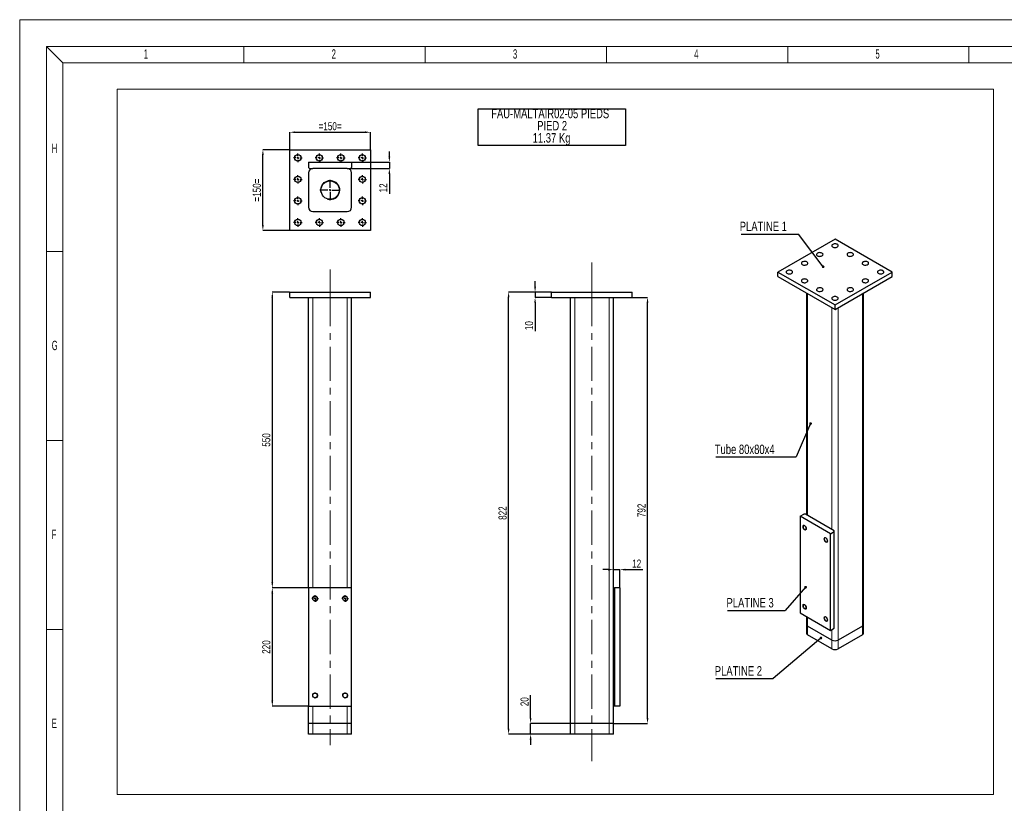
# Model space of a CAD drawing. Header units: millimetres. Extents: x 0 to 841, y 0 to 594.
# Tile 2 of 6: x 0 to 366, y 303 to 594. Entities that reach past the tile are written whole.
import ezdxf

# ---------------------------------------------------------------- set-up
doc = ezdxf.new("R2010")
doc.units = ezdxf.units.MM
doc.header["$PDSIZE"] = -1
doc.linetypes.add('CENTERX2', pattern=[20.32, 12.7, -2.54, 2.54, -2.54])
for name, color, linetype in [('COTES', 1, 'Continuous'), ('NOTES', 6, 'Continuous'), ('TRAIT-FINS', 9, 'Continuous'), ('TRAIT-MIXTES', 3, 'CENTERX2')]:
    doc.layers.add(name, color=color, linetype=linetype)
doc.layers.add('TRAIT-FORT', color=4, linetype='Continuous', lineweight=25)
doc.styles.add('SLDTEXTSTYLE0', font='TXT', dxfattribs={"width": 0.75})
doc.styles.add('SLDTEXTSTYLE1', font='TXT', dxfattribs={"width": 0.605})
doc.dimstyles.new('SLDDIMSTYLE4', dxfattribs={"dimtxt": 3, "dimasz": 2, "dimexe": 0, "dimexo": 0.0625, "dimgap": 0.75, "dimtad": 1, "dimlfac": 5, "dimrnd": 1e-09, "dimzin": 12, "dimdsep": 46, "dimtxsty": 'SLDTEXTSTYLE0', "dimsah": 1, "dimcen": 0.09, "dimadec": 0, "dimazin": 3, "dimtfac": 1, "dimtofl": 0, "dimtmove": 0, "dimatfit": 3, "dimfxl": 1, "dimfrac": 2, "dimtolj": 1, "dimtzin": 12, "dimarcsym": 0})
doc.dimstyles.new('SLDDIMSTYLE5', dxfattribs={"dimtxt": 3, "dimasz": 2, "dimexe": 0, "dimexo": 0.0625, "dimgap": 0.75, "dimtad": 1, "dimlfac": 5, "dimrnd": 1e-09, "dimzin": 12, "dimdsep": 46, "dimtxsty": 'SLDTEXTSTYLE0', "dimsah": 1, "dimcen": 0.09, "dimadec": 0, "dimazin": 3, "dimtfac": 1, "dimtmove": 0, "dimatfit": 0, "dimfxl": 1, "dimfrac": 2, "dimtolj": 1, "dimtzin": 12, "dimarcsym": 0})
doc.dimstyles.new('SLDDIMSTYLE6', dxfattribs={"dimtxt": 0.18, "dimasz": 1, "dimexe": 0, "dimexo": 0.0625, "dimgap": 0, "dimtad": 0, "dimtih": 1, "dimtoh": 1, "dimdec": 0, "dimrnd": 1e-09, "dimzin": 0, "dimdsep": 46, "dimtxsty": 'Standard', "dimblk1": 'DOT', "dimblk2": 'DOT', "dimsah": 1, "dimcen": 0.09, "dimadec": 0, "dimazin": 0, "dimtfac": 1, "dimtdec": 0, "dimtofl": 0, "dimtmove": 0, "dimatfit": 3, "dimldrblk": 'DOT', "dimfxl": 1, "dimfrac": 2, "dimtolj": 1, "dimtzin": 0, "dimarcsym": 0})

# ---------------------------------------------------------------- blocks, each defined once
blk = doc.blocks.new('_D_13')
at = {"layer": 'COTES', "color": 0, "lineweight": -2, "transparency": 16777216}
for p, q in [((197.79, 492.67), (181.86, 492.67)), ((181.86, 330.27), (181.86, 490.67)), ((204.79, 328.27), (181.86, 328.27))]:
    blk.add_line(p, q, dxfattribs=at)
at = {"layer": 'COTES', "color": 0, "transparency": 16777216}
for points in [[(181.52, 490.67), (182.19, 490.67), (181.86, 492.67)], [(181.52, 330.27), (182.19, 330.27), (181.86, 328.27)]]:
    blk.add_solid(points, dxfattribs=at)
at = {"layer": 'Defpoints', "color": 0, "transparency": 16777216}
for p in [(181.86, 492.67), (197.86, 492.67), (204.86, 328.27)]:
    blk.add_point(p, dxfattribs=at)
at = {"layer": 'COTES', "color": 0, "transparency": 16777216, "insert": (178.11, 410.47), "char_height": 3, "attachment_point": 2, "rotation": 90, "style": 'SLDTEXTSTYLE0'}
blk.add_mtext('\\A1;822', dxfattribs=at)
blk = doc.blocks.new('_D_14')
at = {"layer": 'COTES', "color": 0, "lineweight": -2, "transparency": 16777216}
for p, q in [((227.92, 490.67), (233.54, 490.67)), ((233.54, 334.27), (233.54, 488.67)), ((220.92, 332.27), (233.54, 332.27))]:
    blk.add_line(p, q, dxfattribs=at)
at = {"layer": 'COTES', "color": 0, "transparency": 16777216}
for points in [[(233.2, 488.67), (233.87, 488.67), (233.54, 490.67)], [(233.2, 334.27), (233.87, 334.27), (233.54, 332.27)]]:
    blk.add_solid(points, dxfattribs=at)
at = {"layer": 'Defpoints', "color": 0, "transparency": 16777216}
for p in [(227.86, 490.67), (233.54, 490.67), (220.86, 332.27)]:
    blk.add_point(p, dxfattribs=at)
at = {"layer": 'COTES', "color": 0, "transparency": 16777216, "insert": (229.79, 411.47), "char_height": 3, "attachment_point": 2, "rotation": 90, "style": 'SLDTEXTSTYLE0'}
blk.add_mtext('\\A1;792', dxfattribs=at)
blk = doc.blocks.new('_D_15')
at = {"layer": 'COTES', "color": 0, "lineweight": -2, "transparency": 16777216}
for p, q in [((191.71, 494.67), (191.71, 496.67)), ((197.79, 492.67), (191.71, 492.67)), ((191.71, 492.67), (191.71, 490.67)), ((197.79, 490.67), (191.71, 490.67)), ((191.71, 488.67), (191.71, 478.12))]:
    blk.add_line(p, q, dxfattribs=at)
at = {"layer": 'COTES', "color": 0, "transparency": 16777216}
for points in [[(191.37, 494.67), (192.04, 494.67), (191.71, 492.67)], [(191.37, 488.67), (192.04, 488.67), (191.71, 490.67)]]:
    blk.add_solid(points, dxfattribs=at)
at = {"layer": 'Defpoints', "color": 0, "transparency": 16777216}
for p in [(191.71, 492.67), (197.86, 492.67), (197.86, 490.67)]:
    blk.add_point(p, dxfattribs=at)
at = {"layer": 'COTES', "color": 0, "transparency": 16777216, "insert": (187.96, 480.19), "char_height": 3, "attachment_point": 2, "rotation": 90, "style": 'SLDTEXTSTYLE0'}
blk.add_mtext('\\A1;10', dxfattribs=at)
blk = doc.blocks.new('_D_16')
at = {"layer": 'COTES', "color": 0, "lineweight": -2, "transparency": 16777216}
for p, q in [((190.04, 334.27), (190.04, 342.79)), ((204.79, 332.27), (190.04, 332.27)), ((190.04, 328.27), (190.04, 332.27)), ((204.79, 328.27), (190.04, 328.27)), ((190.04, 326.27), (190.04, 324.27))]:
    blk.add_line(p, q, dxfattribs=at)
at = {"layer": 'COTES', "color": 0, "transparency": 16777216}
for points in [[(189.71, 334.27), (190.38, 334.27), (190.04, 332.27)], [(189.71, 326.27), (190.38, 326.27), (190.04, 328.27)]]:
    blk.add_solid(points, dxfattribs=at)
at = {"layer": 'Defpoints', "color": 0, "transparency": 16777216}
for p in [(190.04, 332.27), (204.86, 332.27), (204.86, 328.27)]:
    blk.add_point(p, dxfattribs=at)
at = {"layer": 'COTES', "color": 0, "transparency": 16777216, "insert": (186.29, 340.35), "char_height": 3, "attachment_point": 2, "rotation": 90, "style": 'SLDTEXTSTYLE0'}
blk.add_mtext('\\A1;20', dxfattribs=at)
blk = doc.blocks.new('_D_17')
at = {"layer": 'COTES', "color": 0, "lineweight": -2, "transparency": 16777216}
for p, q in [((218.86, 389.45), (216.86, 389.45)), ((220.86, 382.74), (220.86, 389.45)), ((220.86, 389.45), (223.26, 389.45)), ((223.26, 382.74), (223.26, 389.45)), ((225.26, 389.45), (231.76, 389.45))]:
    blk.add_line(p, q, dxfattribs=at)
at = {"layer": 'COTES', "color": 0, "transparency": 16777216}
for points in [[(218.86, 389.79), (218.86, 389.12), (220.86, 389.45)], [(225.26, 389.79), (225.26, 389.12), (223.26, 389.45)]]:
    blk.add_solid(points, dxfattribs=at)
at = {"layer": 'Defpoints', "color": 0, "transparency": 16777216}
for p in [(223.26, 389.45), (220.86, 382.67), (223.26, 382.67)]:
    blk.add_point(p, dxfattribs=at)
at = {"layer": 'COTES', "color": 0, "transparency": 16777216, "insert": (229.51, 393.2), "char_height": 3, "attachment_point": 2, "style": 'SLDTEXTSTYLE0'}
blk.add_mtext('\\A1;12', dxfattribs=at)
blk = doc.blocks.new('SW_NOTE_3')
at = {"layer": 'NOTES', "color": 0}
for p, q in [((-0.09, -9.08), (-0.09, 4.53)), ((-0.09, 4.53), (54.74, 4.53)), ((54.74, 4.53), (54.74, -9.08)), ((54.74, -9.08), (-0.09, -9.08))]:
    blk.add_line(p, q, dxfattribs=at)
at = {"layer": 'NOTES', "color": 0, "char_height": 3.5, "attachment_point": 2, "style": 'SLDTEXTSTYLE0'}
for s, insert in [('FAU-MALTAIR02-05 PIEDS', (26.69, 4.51)), ('PIED 2', (27.42, -0.01)), ('11.37 Kg', (27.2, -4.54))]:
    blk.add_mtext(s, dxfattribs=dict(at, insert=insert))
blk = doc.blocks.new('_D_18')
at = {"layer": 'COTES', "color": 0, "lineweight": -2, "transparency": 16777216}
for p, q in [((100.39, 492.67), (93.97, 492.67)), ((93.97, 490.67), (93.97, 384.67)), ((107.39, 382.67), (93.97, 382.67))]:
    blk.add_line(p, q, dxfattribs=at)
at = {"layer": 'COTES', "color": 0, "transparency": 16777216}
for points in [[(93.63, 490.67), (94.3, 490.67), (93.97, 492.67)], [(93.63, 384.67), (94.3, 384.67), (93.97, 382.67)]]:
    blk.add_solid(points, dxfattribs=at)
at = {"layer": 'Defpoints', "color": 0, "transparency": 16777216}
for p in [(100.46, 492.67), (93.97, 382.67), (107.46, 382.67)]:
    blk.add_point(p, dxfattribs=at)
at = {"layer": 'COTES', "color": 0, "transparency": 16777216, "insert": (90.22, 437.67), "char_height": 3, "attachment_point": 2, "rotation": 90, "style": 'SLDTEXTSTYLE0'}
blk.add_mtext('\\A1;550', dxfattribs=at)
blk = doc.blocks.new('_D_19')
at = {"layer": 'COTES', "color": 0, "lineweight": -2, "transparency": 16777216}
for p, q in [((107.39, 382.67), (93.97, 382.67)), ((93.97, 380.67), (93.97, 340.67)), ((107.39, 338.67), (93.97, 338.67))]:
    blk.add_line(p, q, dxfattribs=at)
at = {"layer": 'COTES', "color": 0, "transparency": 16777216}
for points in [[(93.63, 380.67), (94.3, 380.67), (93.97, 382.67)], [(93.63, 340.67), (94.3, 340.67), (93.97, 338.67)]]:
    blk.add_solid(points, dxfattribs=at)
at = {"layer": 'Defpoints', "color": 0, "transparency": 16777216}
for p in [(107.46, 382.67), (93.97, 338.67), (107.46, 338.67)]:
    blk.add_point(p, dxfattribs=at)
at = {"layer": 'COTES', "color": 0, "transparency": 16777216, "insert": (90.22, 360.67), "char_height": 3, "attachment_point": 2, "rotation": 90, "style": 'SLDTEXTSTYLE0'}
blk.add_mtext('\\A1;220', dxfattribs=at)
blk = doc.blocks.new('SW_CENTERMARKSYMBOL_3')
at = {"layer": 'TRAIT-MIXTES', "color": 0}
for p, q in [((-0.8, 0), (-1.25, 0)), ((0, 0), (-0.4, 0)), ((0, 0.8), (0, 1.25)), ((0, 0), (0, 0.4)), ((0, 0), (0, -0.4)), ((0, 0), (0.4, 0)), ((0.8, 0), (1.25, 0)), ((0, -0.8), (0, -1.25))]:
    blk.add_line(p, q, dxfattribs=at)
blk = doc.blocks.new('SW_CENTERMARKSYMBOL_4')
at = {"layer": 'TRAIT-MIXTES', "color": 0}
for p, q in [((-0.8, 0), (-1.25, 0)), ((0, 0), (-0.4, 0)), ((0, 0.8), (0, 1.25)), ((0, 0), (0, 0.4)), ((0, 0), (0, -0.4)), ((0, 0), (0.4, 0)), ((0.8, 0), (1.25, 0)), ((0, -0.8), (0, -1.25))]:
    blk.add_line(p, q, dxfattribs=at)
blk = doc.blocks.new('_D_20')
at = {"layer": 'COTES', "color": 0, "lineweight": -2, "transparency": 16777216}
for p, q in [((100.46, 545.64), (100.46, 552.09)), ((102.46, 552.09), (128.46, 552.09)), ((130.46, 545.64), (130.46, 552.09))]:
    blk.add_line(p, q, dxfattribs=at)
at = {"layer": 'COTES', "color": 0, "transparency": 16777216}
for points in [[(102.46, 552.42), (102.46, 551.75), (100.46, 552.09)], [(128.46, 552.42), (128.46, 551.75), (130.46, 552.09)]]:
    blk.add_solid(points, dxfattribs=at)
at = {"layer": 'Defpoints', "color": 0, "transparency": 16777216}
for p in [(130.46, 552.09), (100.46, 545.58), (130.46, 545.58)]:
    blk.add_point(p, dxfattribs=at)
at = {"layer": 'COTES', "color": 0, "transparency": 16777216, "insert": (115.46, 555.84), "char_height": 3, "attachment_point": 2, "style": 'SLDTEXTSTYLE0'}
blk.add_mtext('\\A1;=150=', dxfattribs=at)
blk = doc.blocks.new('_D_21')
at = {"layer": 'COTES', "color": 0, "lineweight": -2, "transparency": 16777216}
for p, q in [((100.39, 545.58), (90.46, 545.58)), ((90.46, 517.58), (90.46, 543.58)), ((100.39, 515.58), (90.46, 515.58))]:
    blk.add_line(p, q, dxfattribs=at)
at = {"layer": 'COTES', "color": 0, "transparency": 16777216}
for points in [[(90.12, 543.58), (90.79, 543.58), (90.46, 545.58)], [(90.12, 517.58), (90.79, 517.58), (90.46, 515.58)]]:
    blk.add_solid(points, dxfattribs=at)
at = {"layer": 'Defpoints', "color": 0, "transparency": 16777216}
for p in [(90.46, 545.58), (100.46, 545.58), (100.46, 515.58)]:
    blk.add_point(p, dxfattribs=at)
at = {"layer": 'COTES', "color": 0, "transparency": 16777216, "insert": (86.71, 530.58), "char_height": 3, "attachment_point": 2, "rotation": 90, "style": 'SLDTEXTSTYLE0'}
blk.add_mtext('\\A1;=150=', dxfattribs=at)
blk = doc.blocks.new('_D_22')
at = {"layer": 'COTES', "color": 0, "lineweight": -2, "transparency": 16777216}
for p, q in [((137.51, 542.98), (137.51, 544.98)), ((123.12, 538.58), (137.51, 538.58)), ((123.52, 540.98), (137.51, 540.98)), ((137.51, 540.98), (137.51, 538.58)), ((137.51, 536.58), (137.51, 529.14))]:
    blk.add_line(p, q, dxfattribs=at)
at = {"layer": 'COTES', "color": 0, "transparency": 16777216}
for points in [[(137.17, 542.98), (137.84, 542.98), (137.51, 540.98)], [(137.17, 536.58), (137.84, 536.58), (137.51, 538.58)]]:
    blk.add_solid(points, dxfattribs=at)
at = {"layer": 'Defpoints', "color": 0, "transparency": 16777216}
for p in [(123.06, 538.58), (123.46, 540.98), (137.51, 538.58)]:
    blk.add_point(p, dxfattribs=at)
at = {"layer": 'COTES', "color": 0, "transparency": 16777216, "insert": (133.76, 531.39), "char_height": 3, "attachment_point": 2, "rotation": 90, "style": 'SLDTEXTSTYLE0'}
blk.add_mtext('\\A1;12', dxfattribs=at)
blk = doc.blocks.new('SW_CENTERMARKSYMBOL_5')
at = {"layer": 'TRAIT-MIXTES', "color": 0}
for p, q in [((-0.8, 0), (-1.6, 0)), ((0, 0), (-0.4, 0)), ((0, 0.8), (0, 1.6)), ((0, 0), (0, 0.4)), ((0, 0), (0, -0.4)), ((0, 0), (0.4, 0)), ((0.8, 0), (1.6, 0)), ((0, -0.8), (0, -1.6))]:
    blk.add_line(p, q, dxfattribs=at)
blk = doc.blocks.new('SW_CENTERMARKSYMBOL_6')
at = {"layer": 'TRAIT-MIXTES', "color": 0}
for p, q in [((-0.8, 0), (-1.6, 0)), ((0, 0), (-0.4, 0)), ((0, 0.8), (0, 1.6)), ((0, 0), (0, 0.4)), ((0, 0), (0, -0.4)), ((0, 0), (0.4, 0)), ((0.8, 0), (1.6, 0)), ((0, -0.8), (0, -1.6))]:
    blk.add_line(p, q, dxfattribs=at)
blk = doc.blocks.new('SW_CENTERMARKSYMBOL_7')
at = {"layer": 'TRAIT-MIXTES', "color": 0}
for p, q in [((-0.8, 0), (-1.6, 0)), ((0, 0), (-0.4, 0)), ((0, 0.8), (0, 1.6)), ((0, 0), (0, 0.4)), ((0, 0), (0, -0.4)), ((0, 0), (0.4, 0)), ((0.8, 0), (1.6, 0)), ((0, -0.8), (0, -1.6))]:
    blk.add_line(p, q, dxfattribs=at)
blk = doc.blocks.new('SW_CENTERMARKSYMBOL_8')
at = {"layer": 'TRAIT-MIXTES', "color": 0}
for p, q in [((-0.8, 0), (-1.6, 0)), ((0, 0), (-0.4, 0)), ((0, 0.8), (0, 1.6)), ((0, 0), (0, 0.4)), ((0, 0), (0, -0.4)), ((0, 0), (0.4, 0)), ((0.8, 0), (1.6, 0)), ((0, -0.8), (0, -1.6))]:
    blk.add_line(p, q, dxfattribs=at)
blk = doc.blocks.new('SW_CENTERMARKSYMBOL_9')
at = {"layer": 'TRAIT-MIXTES', "color": 0}
for p, q in [((-0.8, 0), (-1.6, 0)), ((0, 0), (-0.4, 0)), ((0, 0.8), (0, 1.6)), ((0, 0), (0, 0.4)), ((0, 0), (0, -0.4)), ((0, 0), (0.4, 0)), ((0.8, 0), (1.6, 0)), ((0, -0.8), (0, -1.6))]:
    blk.add_line(p, q, dxfattribs=at)
blk = doc.blocks.new('SW_CENTERMARKSYMBOL_10')
at = {"layer": 'TRAIT-MIXTES', "color": 0}
for p, q in [((-0.8, 0), (-1.6, 0)), ((0, 0), (-0.4, 0)), ((0, 0.8), (0, 1.6)), ((0, 0), (0, 0.4)), ((0, 0), (0, -0.4)), ((0, 0), (0.4, 0)), ((0.8, 0), (1.6, 0)), ((0, -0.8), (0, -1.6))]:
    blk.add_line(p, q, dxfattribs=at)
blk = doc.blocks.new('SW_CENTERMARKSYMBOL_11')
at = {"layer": 'TRAIT-MIXTES', "color": 0}
for p, q in [((-0.8, 0), (-1.6, 0)), ((0, 0), (-0.4, 0)), ((0, 0.8), (0, 1.6)), ((0, 0), (0, 0.4)), ((0, 0), (0, -0.4)), ((0, 0), (0.4, 0)), ((0.8, 0), (1.6, 0)), ((0, -0.8), (0, -1.6))]:
    blk.add_line(p, q, dxfattribs=at)
blk = doc.blocks.new('SW_CENTERMARKSYMBOL_12')
at = {"layer": 'TRAIT-MIXTES', "color": 0}
for p, q in [((-0.8, 0), (-1.6, 0)), ((0, 0), (-0.4, 0)), ((0, 0.8), (0, 1.6)), ((0, 0), (0, 0.4)), ((0, 0), (0, -0.4)), ((0, 0), (0.4, 0)), ((0.8, 0), (1.6, 0)), ((0, -0.8), (0, -1.6))]:
    blk.add_line(p, q, dxfattribs=at)
blk = doc.blocks.new('SW_CENTERMARKSYMBOL_13')
at = {"layer": 'TRAIT-MIXTES', "color": 0}
for p, q in [((-0.8, 0), (-1.6, 0)), ((0, 0), (-0.4, 0)), ((0, 0.8), (0, 1.6)), ((0, 0), (0, 0.4)), ((0, 0), (0, -0.4)), ((0, 0), (0.4, 0)), ((0.8, 0), (1.6, 0)), ((0, -0.8), (0, -1.6))]:
    blk.add_line(p, q, dxfattribs=at)
blk = doc.blocks.new('SW_CENTERMARKSYMBOL_14')
at = {"layer": 'TRAIT-MIXTES', "color": 0}
for p, q in [((-0.8, 0), (-1.6, 0)), ((0, 0), (-0.4, 0)), ((0, 0.8), (0, 1.6)), ((0, 0), (0, 0.4)), ((0, 0), (0, -0.4)), ((0, 0), (0.4, 0)), ((0.8, 0), (1.6, 0)), ((0, -0.8), (0, -1.6))]:
    blk.add_line(p, q, dxfattribs=at)
blk = doc.blocks.new('SW_CENTERMARKSYMBOL_15')
at = {"layer": 'TRAIT-MIXTES', "color": 0}
for p, q in [((-0.8, 0), (-1.6, 0)), ((0, 0), (-0.4, 0)), ((0, 0.8), (0, 1.6)), ((0, 0), (0, 0.4)), ((0, 0), (0, -0.4)), ((0, 0), (0.4, 0)), ((0.8, 0), (1.6, 0)), ((0, -0.8), (0, -1.6))]:
    blk.add_line(p, q, dxfattribs=at)
blk = doc.blocks.new('SW_CENTERMARKSYMBOL_16')
at = {"layer": 'TRAIT-MIXTES', "color": 0}
for p, q in [((-0.8, 0), (-1.6, 0)), ((0, 0), (-0.4, 0)), ((0, 0.8), (0, 1.6)), ((0, 0), (0, 0.4)), ((0, 0), (0, -0.4)), ((0, 0), (0.4, 0)), ((0.8, 0), (1.6, 0)), ((0, -0.8), (0, -1.6))]:
    blk.add_line(p, q, dxfattribs=at)
blk = doc.blocks.new('SW_CENTERMARKSYMBOL_17')
at = {"layer": 'TRAIT-MIXTES', "color": 0}
for p, q in [((0, 0.8), (0, 3.8)), ((-0.8, 0), (-3.8, 0)), ((0, 0), (-0.4, 0)), ((0, 0), (0, 0.4)), ((0, 0), (0, -0.4)), ((0, 0), (0.4, 0)), ((0.8, 0), (3.8, 0)), ((0, -0.8), (0, -3.8))]:
    blk.add_line(p, q, dxfattribs=at)
blk = doc.blocks.new('SW_NOTE_4')
at = {"layer": 'NOTES', "color": 0}
blk.add_line((-21.38, 0), (0, 0), dxfattribs=at)
at = {"layer": 'NOTES', "color": 0, "insert": (-21.87, 4.58), "char_height": 3.5, "attachment_point": 1, "style": 'SLDTEXTSTYLE0'}
blk.add_mtext('PLATINE 1', dxfattribs=at)
blk = doc.blocks.new('_Dot')
at = {"color": 0, "linetype": 'ByBlock', "lineweight": -2}
blk.add_line((-0.5, 0), (-1, 0), dxfattribs=at)
at = {"color": 0, "linetype": 'ByBlock', "const_width": 0.5}
blk.add_lwpolyline([(-0.25, 0, 1), (0.25, 0, 1)], format="xyb", close=True, dxfattribs=at)
blk = doc.blocks.new('SW_NOTE_5')
at = {"layer": 'NOTES', "color": 0}
blk.add_line((-21.38, 0), (0, 0), dxfattribs=at)
at = {"layer": 'NOTES', "color": 0, "insert": (-21.76, 4.64), "char_height": 3.5, "attachment_point": 1, "style": 'SLDTEXTSTYLE0'}
blk.add_mtext('PLATINE 3', dxfattribs=at)
blk = doc.blocks.new('SW_NOTE_6')
at = {"layer": 'NOTES', "color": 0}
blk.add_line((-21.38, 0), (0, 0), dxfattribs=at)
at = {"layer": 'NOTES', "color": 0, "insert": (-21.76, 4.62), "char_height": 3.5, "attachment_point": 1, "style": 'SLDTEXTSTYLE0'}
blk.add_mtext('PLATINE 2', dxfattribs=at)
blk = doc.blocks.new('SW_NOTE_7')
at = {"layer": 'NOTES', "color": 0}
blk.add_line((-29.89, 0), (0, 0), dxfattribs=at)
at = {"layer": 'NOTES', "color": 0, "insert": (-30.27, 4.54), "char_height": 3.5, "attachment_point": 1, "style": 'SLDTEXTSTYLE0'}
blk.add_mtext('Tube 80x80x4', dxfattribs=at)

msp = doc.modelspace()

# ---------------------------------------------------------------- linework, layer by layer
at = {"lineweight": 18}
for p, q in [((841.001, 593.9431), (0.001, 593.9431)), ((0.001, -0.0569), (0.001, 593.9431)), ((831.001, 583.9431), (10.001, 583.9431)), ((10.001, 9.9431), (10.001, 583.9431)), ((16.001, 577.9431), (10.001, 583.9431)), ((83.4177, 577.9431), (83.4177, 583.9431)), ((150.8344, 577.9431), (150.8344, 583.9431)), ((218.2511, 577.9431), (218.2511, 583.9431)), ((285.6678, 577.9431), (285.6678, 583.9431)), ((353.0845, 577.9431), (353.0845, 583.9431)), ((16.001, 15.9431), (16.001, 577.9431)), ((16.001, 577.9431), (825.001, 577.9431)), ((36.2661, 568.135), (362.2574, 568.135)), ((36.2661, 568.135), (36.2661, 305.8674)), ((362.2574, 568.135), (362.2574, 305.8674)), ((16.001, 507.6931), (10.001, 507.6931)), ((16.001, 437.4431), (10.001, 437.4431)), ((16.001, 367.1931), (10.001, 367.1931)), ((36.2661, 305.8674), (362.2574, 305.8674))]:
    msp.add_line(p, q, dxfattribs=at)
at = {"layer": 'TRAIT-FINS', "lineweight": 18}
for p, q in [((293.0904, 409.6319), (293.0904, 492.1034)), ((313.4551, 368.4782), (313.4551, 492.1034)), ((109.0574, 382.673), (109.0574, 490.673)), ((121.8574, 382.673), (121.8574, 490.673)), ((206.4574, 332.273), (206.4574, 490.673)), ((219.2574, 332.273), (219.2574, 490.673)), ((302.1414, 404.4068), (302.1414, 486.8784)), ((304.4042, 363.2532), (304.4042, 486.8784)), ((109.0574, 378.3857), (109.0574, 378.9602)), ((121.8574, 378.3857), (121.8574, 378.9602)), ((293.0904, 368.4782), (293.0904, 371.7447)), ((293.0904, 365.212), (293.0904, 368.4782)), ((302.1414, 363.2532), (302.1414, 367.1728)), ((313.4551, 365.212), (313.4551, 368.4782)), ((302.1414, 359.987), (302.1414, 363.2532)), ((304.4042, 359.987), (304.4042, 363.2532)), ((109.0574, 342.3857), (109.0574, 342.9602)), ((121.8574, 342.3857), (121.8574, 342.9602)), ((109.0574, 332.273), (109.0574, 338.673)), ((121.8574, 332.273), (121.8574, 338.673)), ((109.0574, 328.273), (109.0574, 332.273)), ((121.8574, 328.273), (121.8574, 332.273)), ((206.4574, 328.273), (206.4574, 332.273)), ((219.2574, 328.273), (219.2574, 332.273))]:
    msp.add_line(p, q, dxfattribs=at)
at = {"layer": 'TRAIT-FINS', "lineweight": 18, "flags": 128}
for points in [[(292.6662, 404.6512), (292.6124, 404.3698), (292.4591, 404.1934), (292.2297, 404.1488), (291.9591, 404.2429), (291.6885, 404.4613), (291.4591, 404.7707), (291.3058, 405.1241), (291.252, 405.4676), (291.3058, 405.749), (291.4591, 405.9255), (291.6885, 405.97), (291.9591, 405.876), (292.2297, 405.6576), (292.4591, 405.3482), (292.6124, 404.9948), (292.6662, 404.6512)], [(300.5858, 400.0794), (300.532, 399.7979), (300.3787, 399.6215), (300.1493, 399.577), (299.8787, 399.671), (299.6081, 399.8894), (299.3787, 400.1988), (299.2254, 400.5522), (299.1716, 400.8958), (299.2254, 401.1772), (299.3787, 401.3536), (299.6081, 401.3982), (299.8787, 401.3041), (300.1493, 401.0857), (300.3787, 400.7763), (300.532, 400.4229), (300.5858, 400.0794)], [(292.6662, 375.2558), (292.6124, 374.9744), (292.4591, 374.7979), (292.2297, 374.7534), (291.9591, 374.8474), (291.6885, 375.0658), (291.4591, 375.3752), (291.3058, 375.7286), (291.252, 376.0722), (291.3058, 376.3536), (291.4591, 376.53), (291.6885, 376.5746), (291.9591, 376.4805), (292.2297, 376.2621), (292.4591, 375.9527), (292.6124, 375.5993), (292.6662, 375.2558)], [(300.5858, 370.6839), (300.532, 370.4025), (300.3787, 370.2261), (300.1493, 370.1815), (299.8787, 370.2755), (299.6081, 370.4939), (299.3787, 370.8033), (299.2254, 371.1567), (299.1716, 371.5003), (299.2254, 371.7817), (299.3787, 371.9581), (299.6081, 372.0027), (299.8787, 371.9086), (300.1493, 371.6903), (300.3787, 371.3808), (300.532, 371.0274), (300.5858, 370.6839)]]:
    msp.add_lwpolyline(points, dxfattribs=at)
at = {"layer": 'TRAIT-FINS', "lineweight": 18}
for centre, radius in [((115.4574, 530.5791), 3.6), ((109.8574, 378.673), 1), ((121.0574, 378.673), 1), ((109.8574, 342.673), 1), ((121.0574, 342.673), 1)]:
    msp.add_arc(centre, radius, 255, 195, dxfattribs=at)
at = {"layer": 'TRAIT-FORT', "lineweight": 25}
for p, q in [((100.4574, 545.5791), (130.4574, 545.5791)), ((100.4574, 515.5791), (100.4574, 545.5791)), ((130.4574, 545.5791), (130.4574, 515.5791)), ((107.4574, 540.9791), (123.4574, 540.9791)), ((107.4574, 540.9791), (107.4574, 538.9791)), ((107.4574, 538.9791), (107.8574, 538.5791)), ((107.8574, 538.5791), (109.0574, 538.5791)), ((121.8574, 538.5791), (109.0574, 538.5791)), ((121.8574, 538.5791), (123.0574, 538.5791)), ((123.0574, 538.5791), (123.4574, 538.9791)), ((123.4574, 540.9791), (123.4574, 538.9791)), ((107.4574, 536.9791), (107.4574, 524.1791)), ((123.4574, 524.1791), (123.4574, 536.9791)), ((109.0574, 522.5791), (121.8574, 522.5791)), ((130.4574, 515.5791), (100.4574, 515.5791)), ((303.2728, 512.3506), (282.0596, 500.1045)), ((324.486, 500.1045), (303.2728, 512.3506)), ((282.0596, 500.1045), (303.2728, 487.8584)), ((282.0596, 498.4714), (282.0596, 500.1045)), ((282.0596, 498.4714), (303.2728, 486.2253)), ((303.2728, 487.8584), (324.486, 500.1045)), ((303.2728, 486.2253), (324.486, 498.4714)), ((324.486, 498.4714), (324.486, 500.1045)), ((100.4574, 490.673), (100.4574, 492.673)), ((100.4574, 492.673), (130.4574, 492.673)), ((130.4574, 490.673), (130.4574, 492.673)), ((197.8574, 490.673), (197.8574, 492.673)), ((197.8574, 492.673), (227.8574, 492.673)), ((227.8574, 490.673), (227.8574, 492.673)), ((292.6218, 492.3739), (292.6218, 409.9024)), ((313.9238, 369.1313), (313.9238, 492.3739)), ((100.4574, 490.673), (130.4574, 490.673)), ((107.4574, 382.673), (107.4574, 490.673)), ((123.4574, 382.673), (123.4574, 490.673)), ((197.8574, 490.673), (227.8574, 490.673)), ((204.8574, 332.273), (204.8574, 490.673)), ((220.8574, 382.673), (220.8574, 490.673)), ((303.2728, 486.2253), (303.2728, 487.8584)), ((290.262, 409.3053), (291.6762, 410.1217)), ((301.5757, 402.774), (290.262, 409.3053)), ((290.262, 409.3053), (290.262, 373.3775)), ((292.2419, 410.1217), (291.6762, 410.1217)), ((302.9899, 403.917), (292.2419, 410.1217)), ((301.5757, 402.774), (302.9899, 403.5904)), ((302.9899, 403.5904), (302.9899, 403.917)), ((302.9899, 367.6626), (302.9899, 403.5904)), ((301.5757, 366.8462), (301.5757, 402.774)), ((107.4574, 382.673), (107.4574, 338.673)), ((123.4574, 382.673), (107.4574, 382.673)), ((123.4574, 338.673), (123.4574, 382.673)), ((220.8574, 338.673), (220.8574, 382.673)), ((220.8574, 382.673), (221.2574, 382.673)), ((221.2574, 382.673), (221.2574, 338.673)), ((223.2574, 382.673), (221.2574, 382.673)), ((223.2574, 382.673), (223.2574, 338.673)), ((290.262, 373.3775), (301.5757, 366.8462)), ((292.6218, 372.0152), (292.6218, 369.1313)), ((292.6218, 369.1313), (292.6218, 365.8652)), ((302.1414, 363.2532), (293.0904, 368.4782)), ((301.5757, 366.8462), (302.9899, 367.6626)), ((313.4551, 368.4782), (304.4042, 363.2532)), ((313.9238, 365.8652), (313.9238, 369.1313)), ((302.1414, 359.987), (293.0904, 365.212)), ((313.4551, 365.212), (304.4042, 359.987)), ((107.4574, 338.673), (123.4574, 338.673)), ((107.4574, 332.273), (107.4574, 338.673)), ((123.4574, 332.273), (123.4574, 338.673)), ((221.2574, 338.673), (220.8574, 338.673)), ((220.8574, 332.273), (220.8574, 338.673)), ((223.2574, 338.673), (221.2574, 338.673)), ((109.0574, 332.273), (107.4574, 332.273)), ((107.4574, 328.273), (107.4574, 332.273)), ((121.8574, 332.273), (109.0574, 332.273)), ((123.4574, 332.273), (121.8574, 332.273)), ((123.4574, 328.273), (123.4574, 332.273)), ((206.4574, 332.273), (204.8574, 332.273)), ((204.8574, 328.273), (204.8574, 332.273)), ((219.2574, 332.273), (206.4574, 332.273)), ((220.8574, 332.273), (219.2574, 332.273)), ((220.8574, 328.273), (220.8574, 332.273)), ((109.0574, 328.273), (107.4574, 328.273)), ((121.8574, 328.273), (109.0574, 328.273)), ((123.4574, 328.273), (121.8574, 328.273)), ((206.4574, 328.273), (204.8574, 328.273)), ((219.2574, 328.273), (206.4574, 328.273)), ((220.8574, 328.273), (219.2574, 328.273))]:
    msp.add_line(p, q, dxfattribs=at)
at = {"layer": 'TRAIT-FORT', "lineweight": 25, "flags": 128}
for points in [[(302.4243, 510.3912), (302.2399, 510.254), (302.1204, 510.0946), (302.0734, 509.9231), (302.1017, 509.7503), (302.2036, 509.5869), (302.3727, 509.4432), (302.5983, 509.3284), (302.8663, 509.2496), (303.1599, 509.2117), (303.4605, 509.2172), (303.7494, 509.2656), (304.0083, 509.354), (304.221, 509.4768), (304.3741, 509.6262), (304.458, 509.793), (304.4675, 509.9666), (304.4018, 510.136), (304.2653, 510.2908), (304.0664, 510.421), (303.8176, 510.5186), (303.5346, 510.5774), (303.2351, 510.5938), (302.938, 510.5666), (302.6619, 510.4976), (302.4243, 510.3912)], [(296.7674, 507.1256), (296.583, 506.9884), (296.4636, 506.829), (296.4165, 506.6575), (296.4448, 506.4846), (296.5467, 506.3212), (296.7158, 506.1776), (296.9414, 506.0628), (297.2094, 505.9839), (297.503, 505.9461), (297.8037, 505.9515), (298.0925, 506), (298.3514, 506.0884), (298.5641, 506.2111), (298.7172, 506.3606), (298.8012, 506.5274), (298.8106, 506.7009), (298.745, 506.8704), (298.6084, 507.0251), (298.4095, 507.1554), (298.1607, 507.253), (297.8777, 507.3118), (297.5782, 507.3281), (297.2811, 507.301), (297.0051, 507.232), (296.7674, 507.1256)], [(308.0811, 507.1256), (307.8968, 506.9884), (307.7773, 506.829), (307.7302, 506.6575), (307.7585, 506.4846), (307.8604, 506.3212), (308.0295, 506.1776), (308.2551, 506.0628), (308.5232, 505.9839), (308.8167, 505.9461), (309.1174, 505.9515), (309.4062, 506), (309.6651, 506.0884), (309.8778, 506.2111), (310.0309, 506.3606), (310.1149, 506.5274), (310.1243, 506.7009), (310.0587, 506.8704), (309.9221, 507.0251), (309.7232, 507.1554), (309.4744, 507.253), (309.1914, 507.3118), (308.8919, 507.3281), (308.5949, 507.301), (308.3188, 507.232), (308.0811, 507.1256)], [(291.1106, 503.8599), (290.9262, 503.7227), (290.8067, 503.5634), (290.7597, 503.3919), (290.788, 503.219), (290.8899, 503.0556), (291.0589, 502.912), (291.2846, 502.7971), (291.5526, 502.7183), (291.8461, 502.6804), (292.1468, 502.6859), (292.4357, 502.7343), (292.6946, 502.8227), (292.9073, 502.9455), (293.0604, 503.095), (293.1443, 503.2617), (293.1538, 503.4353), (293.0881, 503.6048), (292.9516, 503.7595), (292.7527, 503.8897), (292.5039, 503.9873), (292.2209, 504.0462), (291.9214, 504.0625), (291.6243, 504.0353), (291.3482, 503.9664), (291.1106, 503.8599)], [(313.738, 503.8599), (313.5536, 503.7227), (313.4341, 503.5634), (313.3871, 503.3919), (313.4154, 503.219), (313.5173, 503.0556), (313.6864, 502.912), (313.912, 502.7971), (314.18, 502.7183), (314.4736, 502.6804), (314.7742, 502.6859), (315.0631, 502.7343), (315.322, 502.8227), (315.5347, 502.9455), (315.6878, 503.095), (315.7717, 503.2617), (315.7812, 503.4353), (315.7156, 503.6048), (315.579, 503.7595), (315.3801, 503.8897), (315.1313, 503.9873), (314.8483, 504.0462), (314.5488, 504.0625), (314.2517, 504.0353), (313.9756, 503.9664), (313.738, 503.8599)], [(285.4537, 500.5943), (285.2693, 500.4571), (285.1499, 500.2977), (285.1028, 500.1262), (285.1311, 499.9534), (285.233, 499.79), (285.4021, 499.6464), (285.6277, 499.5315), (285.8957, 499.4527), (286.1893, 499.4148), (286.4899, 499.4203), (286.7788, 499.4687), (287.0377, 499.5571), (287.2504, 499.6799), (287.4035, 499.8294), (287.4875, 499.9961), (287.4969, 500.1697), (287.4313, 500.3391), (287.2947, 500.4939), (287.0958, 500.6241), (286.847, 500.7217), (286.564, 500.7805), (286.2645, 500.7969), (285.9674, 500.7697), (285.6914, 500.7007), (285.4537, 500.5943)], [(319.3948, 500.5943), (319.2105, 500.4571), (319.091, 500.2977), (319.0439, 500.1262), (319.0723, 499.9534), (319.1741, 499.79), (319.3432, 499.6464), (319.5689, 499.5315), (319.8369, 499.4527), (320.1304, 499.4148), (320.4311, 499.4203), (320.7199, 499.4687), (320.9788, 499.5571), (321.1915, 499.6799), (321.3447, 499.8294), (321.4286, 499.9961), (321.438, 500.1697), (321.3724, 500.3391), (321.2358, 500.4939), (321.0369, 500.6241), (320.7881, 500.7217), (320.5051, 500.7805), (320.2057, 500.7969), (319.9086, 500.7697), (319.6325, 500.7007), (319.3948, 500.5943)], [(291.1106, 497.3287), (290.9262, 497.1915), (290.8067, 497.0321), (290.7597, 496.8606), (290.788, 496.6877), (290.8899, 496.5243), (291.0589, 496.3807), (291.2846, 496.2659), (291.5526, 496.187), (291.8461, 496.1492), (292.1468, 496.1546), (292.4357, 496.2031), (292.6946, 496.2915), (292.9073, 496.4143), (293.0604, 496.5637), (293.1443, 496.7305), (293.1538, 496.904), (293.0881, 497.0735), (292.9516, 497.2282), (292.7527, 497.3585), (292.5039, 497.4561), (292.2209, 497.5149), (291.9214, 497.5312), (291.6243, 497.5041), (291.3482, 497.4351), (291.1106, 497.3287)], [(313.738, 497.3287), (313.5536, 497.1915), (313.4341, 497.0321), (313.3871, 496.8606), (313.4154, 496.6877), (313.5173, 496.5243), (313.6864, 496.3807), (313.912, 496.2659), (314.18, 496.187), (314.4736, 496.1492), (314.7742, 496.1546), (315.0631, 496.2031), (315.322, 496.2915), (315.5347, 496.4143), (315.6878, 496.5637), (315.7717, 496.7305), (315.7812, 496.904), (315.7156, 497.0735), (315.579, 497.2282), (315.3801, 497.3585), (315.1313, 497.4561), (314.8483, 497.5149), (314.5488, 497.5312), (314.2517, 497.5041), (313.9756, 497.4351), (313.738, 497.3287)], [(296.7674, 494.0631), (296.583, 493.9258), (296.4636, 493.7665), (296.4165, 493.595), (296.4448, 493.4221), (296.5467, 493.2587), (296.7158, 493.1151), (296.9414, 493.0003), (297.2094, 492.9214), (297.503, 492.8835), (297.8037, 492.889), (298.0925, 492.9374), (298.3514, 493.0258), (298.5641, 493.1486), (298.7172, 493.2981), (298.8012, 493.4648), (298.8106, 493.6384), (298.745, 493.8079), (298.6084, 493.9626), (298.4095, 494.0928), (298.1607, 494.1904), (297.8777, 494.2493), (297.5782, 494.2656), (297.2811, 494.2384), (297.0051, 494.1695), (296.7674, 494.0631)], [(302.4243, 490.7974), (302.2399, 490.6602), (302.1204, 490.5008), (302.0734, 490.3293), (302.1017, 490.1565), (302.2036, 489.9931), (302.3727, 489.8495), (302.5983, 489.7346), (302.8663, 489.6558), (303.1599, 489.6179), (303.4605, 489.6234), (303.7494, 489.6718), (304.0083, 489.7602), (304.221, 489.883), (304.3741, 490.0325), (304.458, 490.1992), (304.4675, 490.3728), (304.4018, 490.5422), (304.2653, 490.697), (304.0664, 490.8272), (303.8176, 490.9248), (303.5346, 490.9836), (303.2351, 491), (302.938, 490.9728), (302.6619, 490.9039), (302.4243, 490.7974)], [(308.0811, 494.0631), (307.8968, 493.9258), (307.7773, 493.7665), (307.7302, 493.595), (307.7585, 493.4221), (307.8604, 493.2587), (308.0295, 493.1151), (308.2551, 493.0003), (308.5232, 492.9214), (308.8167, 492.8835), (309.1174, 492.889), (309.4062, 492.9374), (309.6651, 493.0258), (309.8778, 493.1486), (310.0309, 493.2981), (310.1149, 493.4648), (310.1243, 493.6384), (310.0587, 493.8079), (309.9221, 493.9626), (309.7232, 494.0928), (309.4744, 494.1904), (309.1914, 494.2493), (308.8919, 494.2656), (308.5949, 494.2384), (308.3188, 494.1695), (308.0811, 494.0631)], [(292.5601, 404.7125), (292.5334, 404.9325), (292.4557, 405.1637), (292.3338, 405.3857), (292.1787, 405.5788), (292.004, 405.7256), (291.8253, 405.8133), (291.6586, 405.834), (291.5185, 405.7859), (291.4176, 405.6732), (291.3648, 405.506), (291.3648, 405.2991), (291.4176, 405.0709), (291.5185, 404.8417), (291.6586, 404.6319), (291.8253, 404.46), (292.004, 404.3414), (292.1787, 404.2866), (292.3338, 404.3005), (292.4557, 404.3818), (292.5334, 404.5233), (292.5601, 404.7125)], [(300.4797, 400.1406), (300.453, 400.3606), (300.3753, 400.5918), (300.2534, 400.8139), (300.0983, 401.0069), (299.9236, 401.1537), (299.7449, 401.2414), (299.5782, 401.2621), (299.4381, 401.214), (299.3372, 401.1013), (299.2843, 400.9341), (299.2843, 400.7272), (299.3372, 400.499), (299.4381, 400.2698), (299.5782, 400.06), (299.7449, 399.8881), (299.9236, 399.7695), (300.0983, 399.7147), (300.2534, 399.7286), (300.3753, 399.8099), (300.453, 399.9514), (300.4797, 400.1406)], [(292.5601, 375.317), (292.5334, 375.537), (292.4557, 375.7683), (292.3338, 375.9903), (292.1787, 376.1833), (292.004, 376.3302), (291.8253, 376.4178), (291.6586, 376.4385), (291.5185, 376.3904), (291.4176, 376.2777), (291.3648, 376.1105), (291.3648, 375.9036), (291.4176, 375.6754), (291.5185, 375.4462), (291.6586, 375.2364), (291.8253, 375.0645), (292.004, 374.9459), (292.1787, 374.8911), (292.3338, 374.905), (292.4557, 374.9863), (292.5334, 375.1278), (292.5601, 375.317)], [(300.4797, 370.7451), (300.453, 370.9651), (300.3753, 371.1964), (300.2534, 371.4184), (300.0983, 371.6114), (299.9236, 371.7583), (299.7449, 371.8459), (299.5782, 371.8666), (299.4381, 371.8185), (299.3372, 371.7058), (299.2843, 371.5386), (299.2843, 371.3317), (299.3372, 371.1036), (299.4381, 370.8744), (299.5782, 370.6645), (299.7449, 370.4926), (299.9236, 370.374), (300.0983, 370.3192), (300.2534, 370.3331), (300.3753, 370.4144), (300.453, 370.5559), (300.4797, 370.7451)]]:
    msp.add_lwpolyline(points, dxfattribs=at)
at = {"layer": 'TRAIT-FORT', "lineweight": 25}
for centre, radius in [((103.4574, 542.5791), 1.2), ((111.4574, 542.5791), 1.2), ((119.4574, 542.5791), 1.2), ((127.4574, 542.5791), 1.2), ((103.4574, 534.5791), 1.2), ((127.4574, 534.5791), 1.2), ((115.4574, 530.5791), 3.4), ((103.4574, 526.5791), 1.2), ((127.4574, 526.5791), 1.2), ((103.4574, 518.5791), 1.2), ((111.4574, 518.5791), 1.2), ((119.4574, 518.5791), 1.2), ((127.4574, 518.5791), 1.2), ((109.8574, 378.673), 0.85), ((121.0574, 378.673), 0.85), ((109.8574, 342.673), 0.85), ((121.0574, 342.673), 0.85)]:
    msp.add_circle(centre, radius, dxfattribs=at)
for centre, radius, start, end in [((109.0574, 536.9791), 1.6, 90, 180), ((121.8574, 536.9791), 1.6, 0, 90), ((109.0574, 524.1791), 1.6, 180, 270), ((121.8574, 524.1791), 1.6, 270, 0), ((293.4226, 369.2112), 0.8047, 185.694786, 245.62538), ((313.123, 369.2112), 0.8047, 294.37462, 354.305214), ((293.4226, 365.945), 0.8047, 185.694786, 245.62538), ((303.2728, 365.4367), 2.4592, 242.609655, 297.390345), ((313.123, 365.945), 0.8047, 294.37462, 354.305214), ((303.2728, 362.1706), 2.4592, 242.609655, 297.390345)]:
    msp.add_arc(centre, radius, start, end, dxfattribs=at)
at = {"layer": 'TRAIT-MIXTES', "lineweight": 18}
for p, q in [((212.8574, 503.6866), (212.8574, 492.673)), ((115.4574, 500.9954), (115.4574, 492.673)), ((115.4574, 492.673), (115.4574, 324.1379)), ((212.8574, 492.673), (212.8574, 318.2865))]:
    msp.add_line(p, q, dxfattribs=at)

# ---------------------------------------------------------------- block references
at = {"layer": 'NOTES'}
for name, p in [('SW_NOTE_3', (170.6368, 556.2911)), ('SW_NOTE_4', (289.7022, 514.2498)), ('SW_NOTE_7', (288.8214, 431.3927)), ('SW_NOTE_5', (284.6682, 374.2498)), ('SW_NOTE_6', (280.3145, 348.9437))]:
    msp.add_blockref(name, p, dxfattribs=at)
at = {"layer": 'TRAIT-MIXTES'}
for name, p in [('SW_CENTERMARKSYMBOL_12', (103.4574, 542.5791)), ('SW_CENTERMARKSYMBOL_11', (111.4574, 542.5791)), ('SW_CENTERMARKSYMBOL_10', (119.4574, 542.5791)), ('SW_CENTERMARKSYMBOL_9', (127.4574, 542.5791)), ('SW_CENTERMARKSYMBOL_13', (103.4574, 534.5791)), ('SW_CENTERMARKSYMBOL_8', (127.4574, 534.5791)), ('SW_CENTERMARKSYMBOL_17', (115.4574, 530.5791)), ('SW_CENTERMARKSYMBOL_14', (103.4574, 526.5791)), ('SW_CENTERMARKSYMBOL_7', (127.4574, 526.5791)), ('SW_CENTERMARKSYMBOL_15', (103.4574, 518.5791)), ('SW_CENTERMARKSYMBOL_16', (111.4574, 518.5791)), ('SW_CENTERMARKSYMBOL_5', (119.4574, 518.5791)), ('SW_CENTERMARKSYMBOL_6', (127.4574, 518.5791)), ('SW_CENTERMARKSYMBOL_4', (109.8574, 378.673)), ('SW_CENTERMARKSYMBOL_3', (121.0574, 378.673))]:
    msp.add_blockref(name, p, dxfattribs=at)

# ---------------------------------------------------------------- texts
at = {"layer": 'NOTES', "char_height": 3.5, "attachment_point": 1, "style": 'SLDTEXTSTYLE1'}
for s, insert in [('1', (46.1761, 582.9437)), ('2', (116.0594, 582.9437)), ('3', (183.4761, 582.9437)), ('4', (250.8928, 582.9437)), ('5', (318.3095, 582.9437)), ('H', (11.9344, 547.8187)), ('G', (11.9344, 474.5687)), ('F', (11.9344, 404.3187)), ('E', (11.9344, 334.0687))]:
    msp.add_mtext(s, dxfattribs=dict(at, insert=insert))

# ---------------------------------------------------------------- dimensions: what is measured, and where the dimension line sits
at = {"layer": 'COTES'}
dim = msp.add_linear_dim(base=(130.4574, 552.0883), p1=(100.4574, 545.5791), p2=(130.4574, 545.5791), text='=<>=', dimstyle='SLDDIMSTYLE4', dxfattribs=at)
dim.commit()
dim.dimension.update_dxf_attribs({"geometry": '_D_20', "text_midpoint": (115.4574, 552.0883), "dimtype": 160})
dim = msp.add_linear_dim(base=(90.4574, 545.5791), p1=(100.4574, 515.5791), p2=(100.4574, 545.5791), angle=90, text='=<>=', dimstyle='SLDDIMSTYLE4', dxfattribs=at)
dim.commit()
dim.dimension.update_dxf_attribs({"geometry": '_D_21', "text_midpoint": (90.4574, 530.5791), "dimtype": 160})
for base, p1, p2, dimstyle, picture, middle in [((137.5072, 538.5791), (123.4574, 540.9791), (123.0574, 538.5791), 'SLDDIMSTYLE5', '_D_22', (137.5072, 531.3918)), ((191.7051, 492.673), (197.8574, 490.673), (197.8574, 492.673), 'SLDDIMSTYLE5', '_D_15', (191.7051, 480.1864)), ((93.9681, 382.673), (100.4574, 492.673), (107.4574, 382.673), 'SLDDIMSTYLE4', '_D_18', (93.9681, 437.673)), ((181.8574, 492.673), (204.8574, 328.273), (197.8574, 492.673), 'SLDDIMSTYLE4', '_D_13', (181.8574, 410.473)), ((233.5373, 490.673), (220.8574, 332.273), (227.8574, 490.673), 'SLDDIMSTYLE4', '_D_14', (233.5373, 411.473)), ((93.9681, 338.673), (107.4574, 382.673), (107.4574, 338.673), 'SLDDIMSTYLE4', '_D_19', (93.9681, 360.673)), ((190.0428, 332.273), (204.8574, 328.273), (204.8574, 332.273), 'SLDDIMSTYLE5', '_D_16', (190.0428, 340.352))]:
    dim = msp.add_linear_dim(base=base, p1=p1, p2=p2, angle=90, dimstyle=dimstyle, dxfattribs=at)
    dim.commit()
    dim.dimension.update_dxf_attribs({"geometry": picture, "text_midpoint": middle, "dimtype": 160})
dim = msp.add_linear_dim(base=(223.2574, 389.4538), p1=(220.8574, 382.673), p2=(223.2574, 382.673), dimstyle='SLDDIMSTYLE5', dxfattribs=at)
dim.commit()
dim.dimension.update_dxf_attribs({"geometry": '_D_17', "text_midpoint": (229.5074, 389.4538), "dimtype": 160})

# ---------------------------------------------------------------- leaders
at = {"layer": 'NOTES'}
for points in [[(298.8691, 502.0675), (289.7022, 514.2498)], [(294.1808, 443.7631), (288.8214, 431.3927)], [(292.3433, 382.9251), (284.6682, 374.2498)], [(298.016, 364.0189), (280.3145, 348.9437)]]:
    msp.add_leader(points, dimstyle='SLDDIMSTYLE6', dxfattribs=at)

doc.saveas('drawing.dxf')
